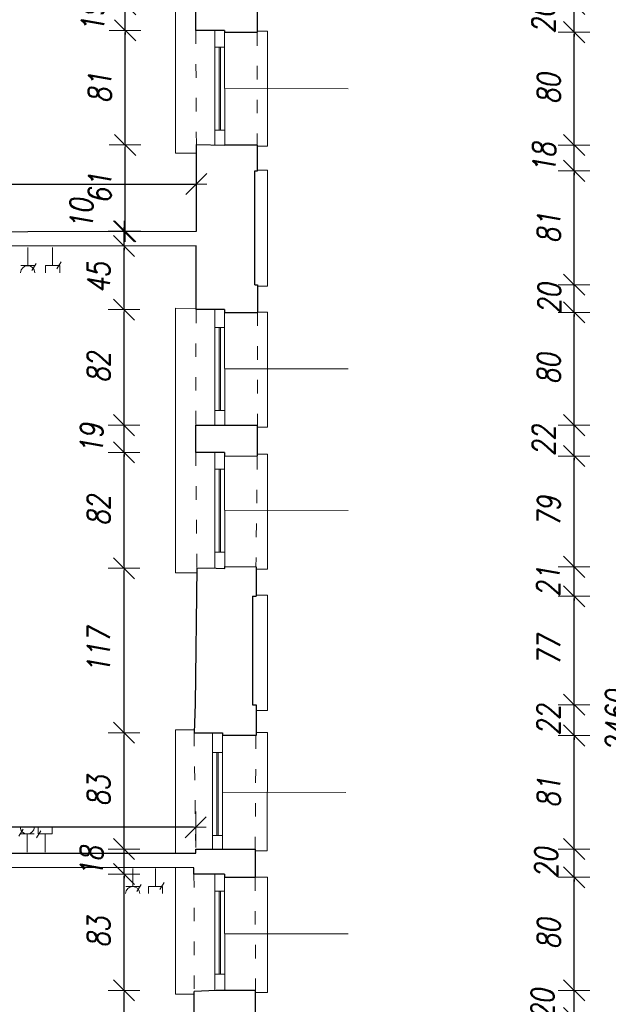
# Model space of a CAD drawing. Header units: millimetres. Extents: x -60479 to 14193, y -32440 to 949.
# Tile 65 of 68: x -3173 to 1006, y -16007 to -9012. Entities that reach past the tile are written whole.
import ezdxf

# ---------------------------------------------------------------- set-up
doc = ezdxf.new("R2010")
doc.units = ezdxf.units.MM
doc.header["$LTSCALE"] = 8
doc.linetypes.add('ACAD_ISO03W100', pattern=[30, 12, -18])
doc.layers.get('Defpoints').update_dxf_attribs({"lineweight": 0})
for name, color, linetype, lineweight in [('A_DIMEN', 7, 'Continuous', 0), ('instalacje', 6, 'Continuous', 0), ('parter_dzwi i okna', 3, 'Continuous', 0), ('parter_parapet', 6, 'Continuous', 0), ('parter_podciąg', 2, 'ACAD_ISO03W100', 0), ('parter_rzut', 7, 'Continuous', 30), ('RZUT_wymiarowanie', 2, 'Continuous', 0), ('wymiarowanie', 4, 'Continuous', 0)]:
    doc.layers.add(name, color=color, linetype=linetype, lineweight=lineweight)
doc.styles.add('ROMANS1', font='romans.shx', dxfattribs={"width": 0.8, "oblique": 10})
doc.dimstyles.new('NARCH100', dxfattribs={"dimscale": 100, "dimtxt": 1.6, "dimasz": 0.15, "dimexe": 0, "dimexo": 0, "dimgap": 1, "dimtad": 1, "dimdec": 0, "dimlfac": 0.1, "dimrnd": 1, "dimdsep": 46, "dimtxsty": 'ROMANS1', "dimblk": 'wym', "dimcen": -1.5, "dimse1": 1, "dimse2": 1, "dimclrd": 4, "dimclre": 4, "dimclrt": 3, "dimadec": 0, "dimazin": 0, "dimtfac": 0.04, "dimtdec": 0, "dimtmove": 2, "dimatfit": 3, "dimldrblk": 'wym', "dimfxl": 0, "dimtolj": 1, "dimarcsym": 0})

# ---------------------------------------------------------------- blocks, each defined once
blk = doc.blocks.new('wym')
at = {"layer": 'A_DIMEN', "color": 4, "ltscale": 100}
for p, q in [((-5, -5), (5, 5)), ((0, -7.5), (0, 7.5)), ((-5, 0), (5, 0))]:
    blk.add_line(p, q, dxfattribs=at)
blk = doc.blocks.new('*D43')
at = {"layer": 'Defpoints', "color": 0, "transparency": 16777216}
for p in [(-1498.3, -15907.7), (763, -15907.7), (-1498.3, -16105.3)]:
    blk.add_point(p, dxfattribs=at)
at = {"layer": 'RZUT_wymiarowanie', "color": 4, "lineweight": -2, "transparency": 16777216}
for p, q in [((763, -15892.7), (763, -15877.7)), ((763, -16105.3), (763, -15907.7)), ((763, -16120.3), (763, -16135.3))]:
    blk.add_line(p, q, dxfattribs=at)
at = {"layer": 'RZUT_wymiarowanie', "color": 4, "lineweight": -2, "transparency": 16777216, "xscale": 15, "yscale": 15, "zscale": 15}
for p, rotation in [((763, -15907.7), 270), ((763, -16105.3), 90)]:
    blk.add_blockref('wym', p, dxfattribs=dict(at, rotation=rotation))
at = {"layer": 'RZUT_wymiarowanie', "color": 3, "transparency": 16777216, "insert": (538.7, -16006.5), "char_height": 160, "attachment_point": 5, "rotation": 90, "style": 'ROMANS1'}
blk.add_mtext('\\A1;20', dxfattribs=at)
blk = doc.blocks.new('*D44')
at = {"layer": 'Defpoints', "color": 0, "transparency": 16777216}
for p in [(-1502, -15104), (763, -15104), (-1498.3, -15907.7)]:
    blk.add_point(p, dxfattribs=at)
at = {"layer": 'RZUT_wymiarowanie', "color": 4, "lineweight": -2, "transparency": 16777216}
blk.add_line((763, -15892.7), (763, -15119), dxfattribs=at)
at = {"layer": 'RZUT_wymiarowanie', "color": 4, "lineweight": -2, "transparency": 16777216, "xscale": 15, "yscale": 15, "zscale": 15}
for p, rotation in [((763, -15104), 90), ((763, -15907.7), 270)]:
    blk.add_blockref('wym', p, dxfattribs=dict(at, rotation=rotation))
at = {"layer": 'RZUT_wymiarowanie', "color": 3, "transparency": 16777216, "insert": (583, -15505.8), "char_height": 160, "attachment_point": 5, "rotation": 90, "style": 'ROMANS1'}
blk.add_mtext('\\A1;80', dxfattribs=at)
blk = doc.blocks.new('*D45')
at = {"layer": 'Defpoints', "color": 0, "transparency": 16777216}
for p in [(-1502, -14903.4), (763, -14903.4), (-1502, -15104)]:
    blk.add_point(p, dxfattribs=at)
at = {"layer": 'RZUT_wymiarowanie', "color": 4, "lineweight": -2, "transparency": 16777216}
for p, q in [((763, -14888.4), (763, -14873.4)), ((763, -15104), (763, -14903.4)), ((763, -15119), (763, -15134))]:
    blk.add_line(p, q, dxfattribs=at)
at = {"layer": 'RZUT_wymiarowanie', "color": 4, "lineweight": -2, "transparency": 16777216, "xscale": 15, "yscale": 15, "zscale": 15}
for p, rotation in [((763, -14903.4), 270), ((763, -15104), 90)]:
    blk.add_blockref('wym', p, dxfattribs=dict(at, rotation=rotation))
at = {"layer": 'RZUT_wymiarowanie', "color": 3, "transparency": 16777216, "insert": (564.8, -15003.7), "char_height": 160, "attachment_point": 5, "rotation": 90, "style": 'ROMANS1'}
blk.add_mtext('\\A1;20', dxfattribs=at)
blk = doc.blocks.new('*D46')
at = {"layer": 'Defpoints', "color": 0, "transparency": 16777216}
for p in [(-1494.8, -14096.8), (763, -14096.8), (-1502, -14903.4)]:
    blk.add_point(p, dxfattribs=at)
at = {"layer": 'RZUT_wymiarowanie', "color": 4, "lineweight": -2, "transparency": 16777216}
blk.add_line((763, -14888.4), (763, -14111.8), dxfattribs=at)
at = {"layer": 'RZUT_wymiarowanie', "color": 4, "lineweight": -2, "transparency": 16777216, "xscale": 15, "yscale": 15, "zscale": 15}
for p, rotation in [((763, -14096.8), 90), ((763, -14903.4), 270)]:
    blk.add_blockref('wym', p, dxfattribs=dict(at, rotation=rotation))
at = {"layer": 'RZUT_wymiarowanie', "color": 3, "transparency": 16777216, "insert": (583, -14500.1), "char_height": 160, "attachment_point": 5, "rotation": 90, "style": 'ROMANS1'}
blk.add_mtext('\\A1;81', dxfattribs=at)
blk = doc.blocks.new('*D47')
at = {"layer": 'Defpoints', "color": 0, "transparency": 16777216}
for p in [(-1494.8, -13878.5), (763, -13878.5), (-1494.8, -14096.8)]:
    blk.add_point(p, dxfattribs=at)
at = {"layer": 'RZUT_wymiarowanie', "color": 4, "lineweight": -2, "transparency": 16777216}
for p, q in [((763, -13863.5), (763, -13848.5)), ((763, -14096.8), (763, -13878.5)), ((763, -14111.8), (763, -14126.8))]:
    blk.add_line(p, q, dxfattribs=at)
at = {"layer": 'RZUT_wymiarowanie', "color": 4, "lineweight": -2, "transparency": 16777216, "xscale": 15, "yscale": 15, "zscale": 15}
for p, rotation in [((763, -13878.5), 270), ((763, -14096.8), 90)]:
    blk.add_blockref('wym', p, dxfattribs=dict(at, rotation=rotation))
at = {"layer": 'RZUT_wymiarowanie', "color": 3, "transparency": 16777216, "insert": (580.5, -13987.6), "char_height": 160, "attachment_point": 5, "rotation": 90, "style": 'ROMANS1'}
blk.add_mtext('\\A1;22', dxfattribs=at)
blk = doc.blocks.new('*D48')
at = {"layer": 'Defpoints', "color": 0, "transparency": 16777216}
for p in [(-1494.5, -13107.8), (763, -13107.8), (-1494.8, -13878.5)]:
    blk.add_point(p, dxfattribs=at)
at = {"layer": 'RZUT_wymiarowanie', "color": 4, "lineweight": -2, "transparency": 16777216}
blk.add_line((763, -13863.5), (763, -13122.8), dxfattribs=at)
at = {"layer": 'RZUT_wymiarowanie', "color": 4, "lineweight": -2, "transparency": 16777216, "xscale": 15, "yscale": 15, "zscale": 15}
for p, rotation in [((763, -13107.8), 90), ((763, -13878.5), 270)]:
    blk.add_blockref('wym', p, dxfattribs=dict(at, rotation=rotation))
at = {"layer": 'RZUT_wymiarowanie', "color": 3, "transparency": 16777216, "insert": (583, -13493.2), "char_height": 160, "attachment_point": 5, "rotation": 90, "style": 'ROMANS1'}
blk.add_mtext('\\A1;77', dxfattribs=at)
blk = doc.blocks.new('*D49')
at = {"layer": 'Defpoints', "color": 0, "transparency": 16777216}
for p in [(-1494.8, -12898.7), (763, -12898.7), (-1494.5, -13107.8)]:
    blk.add_point(p, dxfattribs=at)
at = {"layer": 'RZUT_wymiarowanie', "color": 4, "lineweight": -2, "transparency": 16777216}
for p, q in [((763, -12883.7), (763, -12868.7)), ((763, -13107.8), (763, -12898.7)), ((763, -13122.8), (763, -13137.8))]:
    blk.add_line(p, q, dxfattribs=at)
at = {"layer": 'RZUT_wymiarowanie', "color": 4, "lineweight": -2, "transparency": 16777216, "xscale": 15, "yscale": 15, "zscale": 15}
for p, rotation in [((763, -12898.7), 270), ((763, -13107.8), 90)]:
    blk.add_blockref('wym', p, dxfattribs=dict(at, rotation=rotation))
at = {"layer": 'RZUT_wymiarowanie', "color": 3, "transparency": 16777216, "insert": (578.4, -13003.3), "char_height": 160, "attachment_point": 5, "rotation": 90, "style": 'ROMANS1'}
blk.add_mtext('\\A1;21', dxfattribs=at)
blk = doc.blocks.new('*D50')
at = {"layer": 'Defpoints', "color": 0, "transparency": 16777216}
for p in [(-1487.1, -12111.7), (763, -12111.7), (-1494.8, -12898.7)]:
    blk.add_point(p, dxfattribs=at)
at = {"layer": 'RZUT_wymiarowanie', "color": 4, "lineweight": -2, "transparency": 16777216}
blk.add_line((763, -12883.7), (763, -12126.7), dxfattribs=at)
at = {"layer": 'RZUT_wymiarowanie', "color": 4, "lineweight": -2, "transparency": 16777216, "xscale": 15, "yscale": 15, "zscale": 15}
for p, rotation in [((763, -12111.7), 90), ((763, -12898.7), 270)]:
    blk.add_blockref('wym', p, dxfattribs=dict(at, rotation=rotation))
at = {"layer": 'RZUT_wymiarowanie', "color": 3, "transparency": 16777216, "insert": (583, -12505.2), "char_height": 160, "attachment_point": 5, "rotation": 90, "style": 'ROMANS1'}
blk.add_mtext('\\A1;79', dxfattribs=at)
blk = doc.blocks.new('*D51')
at = {"layer": 'Defpoints', "color": 0, "transparency": 16777216}
for p in [(-1487.1, -11892.5), (763, -11892.5), (-1487.1, -12111.7)]:
    blk.add_point(p, dxfattribs=at)
at = {"layer": 'RZUT_wymiarowanie', "color": 4, "lineweight": -2, "transparency": 16777216}
for p, q in [((763, -11877.5), (763, -11862.5)), ((763, -12111.7), (763, -11892.5)), ((763, -12126.7), (763, -12141.7))]:
    blk.add_line(p, q, dxfattribs=at)
at = {"layer": 'RZUT_wymiarowanie', "color": 4, "lineweight": -2, "transparency": 16777216, "xscale": 15, "yscale": 15, "zscale": 15}
for p, rotation in [((763, -11892.5), 270), ((763, -12111.7), 90)]:
    blk.add_blockref('wym', p, dxfattribs=dict(at, rotation=rotation))
at = {"layer": 'RZUT_wymiarowanie', "color": 3, "transparency": 16777216, "insert": (547, -12002.1), "char_height": 160, "attachment_point": 5, "rotation": 90, "style": 'ROMANS1'}
blk.add_mtext('\\A1;22', dxfattribs=at)
blk = doc.blocks.new('*D52')
at = {"layer": 'Defpoints', "color": 0, "transparency": 16777216}
for p in [(-1484.3, -11091.6), (763, -11091.6), (-1487.1, -11892.5)]:
    blk.add_point(p, dxfattribs=at)
at = {"layer": 'RZUT_wymiarowanie', "color": 4, "lineweight": -2, "transparency": 16777216}
blk.add_line((763, -11877.5), (763, -11106.6), dxfattribs=at)
at = {"layer": 'RZUT_wymiarowanie', "color": 4, "lineweight": -2, "transparency": 16777216, "xscale": 15, "yscale": 15, "zscale": 15}
for p, rotation in [((763, -11091.6), 90), ((763, -11892.5), 270)]:
    blk.add_blockref('wym', p, dxfattribs=dict(at, rotation=rotation))
at = {"layer": 'RZUT_wymiarowanie', "color": 3, "transparency": 16777216, "insert": (583, -11492), "char_height": 160, "attachment_point": 5, "rotation": 90, "style": 'ROMANS1'}
blk.add_mtext('\\A1;80', dxfattribs=at)
blk = doc.blocks.new('*D53')
at = {"layer": 'Defpoints', "color": 0, "transparency": 16777216}
for p in [(-1484.1, -10895.3), (763, -10895.3), (-1484.3, -11091.6)]:
    blk.add_point(p, dxfattribs=at)
at = {"layer": 'RZUT_wymiarowanie', "color": 4, "lineweight": -2, "transparency": 16777216}
for p, q in [((763, -10880.3), (763, -10865.3)), ((763, -11091.6), (763, -10895.3)), ((763, -11106.6), (763, -11121.6))]:
    blk.add_line(p, q, dxfattribs=at)
at = {"layer": 'RZUT_wymiarowanie', "color": 4, "lineweight": -2, "transparency": 16777216, "xscale": 15, "yscale": 15, "zscale": 15}
for p, rotation in [((763, -10895.3), 270), ((763, -11091.6), 90)]:
    blk.add_blockref('wym', p, dxfattribs=dict(at, rotation=rotation))
at = {"layer": 'RZUT_wymiarowanie', "color": 3, "transparency": 16777216, "insert": (587.2, -10993.5), "char_height": 160, "attachment_point": 5, "rotation": 90, "style": 'ROMANS1'}
blk.add_mtext('\\A1;20', dxfattribs=at)
blk = doc.blocks.new('*D54')
at = {"layer": 'Defpoints', "color": 0, "transparency": 16777216}
for p in [(-1493.6, -10085.6), (763, -10085.6), (-1484.1, -10895.3)]:
    blk.add_point(p, dxfattribs=at)
at = {"layer": 'RZUT_wymiarowanie', "color": 4, "lineweight": -2, "transparency": 16777216}
blk.add_line((763, -10880.3), (763, -10100.6), dxfattribs=at)
at = {"layer": 'RZUT_wymiarowanie', "color": 4, "lineweight": -2, "transparency": 16777216, "xscale": 15, "yscale": 15, "zscale": 15}
for p, rotation in [((763, -10085.6), 90), ((763, -10895.3), 270)]:
    blk.add_blockref('wym', p, dxfattribs=dict(at, rotation=rotation))
at = {"layer": 'RZUT_wymiarowanie', "color": 3, "transparency": 16777216, "insert": (583, -10490.4), "char_height": 160, "attachment_point": 5, "rotation": 90, "style": 'ROMANS1'}
blk.add_mtext('\\A1;81', dxfattribs=at)
blk = doc.blocks.new('*D55')
at = {"layer": 'Defpoints', "color": 0, "transparency": 16777216}
for p in [(-1483.9, -9903), (763, -9903), (-1493.6, -10085.6)]:
    blk.add_point(p, dxfattribs=at)
at = {"layer": 'RZUT_wymiarowanie', "color": 4, "lineweight": -2, "transparency": 16777216}
for p, q in [((763, -9888), (763, -9873)), ((763, -10085.6), (763, -9903)), ((763, -10100.6), (763, -10115.6))]:
    blk.add_line(p, q, dxfattribs=at)
at = {"layer": 'RZUT_wymiarowanie', "color": 4, "lineweight": -2, "transparency": 16777216, "xscale": 15, "yscale": 15, "zscale": 15}
for p, rotation in [((763, -9903), 270), ((763, -10085.6), 90)]:
    blk.add_blockref('wym', p, dxfattribs=dict(at, rotation=rotation))
at = {"layer": 'RZUT_wymiarowanie', "color": 3, "transparency": 16777216, "insert": (550.2, -9994.3), "char_height": 160, "attachment_point": 5, "rotation": 90, "style": 'ROMANS1'}
blk.add_mtext('\\A1;18', dxfattribs=at)
blk = doc.blocks.new('*D56')
at = {"layer": 'Defpoints', "color": 0, "transparency": 16777216}
for p in [(-1487.1, -9101.1), (763, -9101.1), (-1483.9, -9903)]:
    blk.add_point(p, dxfattribs=at)
at = {"layer": 'RZUT_wymiarowanie', "color": 4, "lineweight": -2, "transparency": 16777216}
blk.add_line((763, -9888), (763, -9116.1), dxfattribs=at)
at = {"layer": 'RZUT_wymiarowanie', "color": 4, "lineweight": -2, "transparency": 16777216, "xscale": 15, "yscale": 15, "zscale": 15}
for p, rotation in [((763, -9101.1), 90), ((763, -9903), 270)]:
    blk.add_blockref('wym', p, dxfattribs=dict(at, rotation=rotation))
at = {"layer": 'RZUT_wymiarowanie', "color": 3, "transparency": 16777216, "insert": (583, -9502.1), "char_height": 160, "attachment_point": 5, "rotation": 90, "style": 'ROMANS1'}
blk.add_mtext('\\A1;80', dxfattribs=at)
blk = doc.blocks.new('*D57')
at = {"layer": 'Defpoints', "color": 0, "transparency": 16777216}
for p in [(-1487.1, -8901.3), (763, -8901.3), (-1487.1, -9101.1)]:
    blk.add_point(p, dxfattribs=at)
at = {"layer": 'RZUT_wymiarowanie', "color": 4, "lineweight": -2, "transparency": 16777216}
for p, q in [((763, -8886.3), (763, -8871.3)), ((763, -9101.1), (763, -8901.3)), ((763, -9116.1), (763, -9131.1))]:
    blk.add_line(p, q, dxfattribs=at)
at = {"layer": 'RZUT_wymiarowanie', "color": 4, "lineweight": -2, "transparency": 16777216, "xscale": 15, "yscale": 15, "zscale": 15}
for p, rotation in [((763, -8901.3), 270), ((763, -9101.1), 90)]:
    blk.add_blockref('wym', p, dxfattribs=dict(at, rotation=rotation))
at = {"layer": 'RZUT_wymiarowanie', "color": 3, "transparency": 16777216, "insert": (545.1, -9001.2), "char_height": 160, "attachment_point": 5, "rotation": 90, "style": 'ROMANS1'}
blk.add_mtext('\\A1;20', dxfattribs=at)
blk = doc.blocks.new('*D70')
at = {"layer": 'Defpoints', "color": 0, "transparency": 16777216}
for p in [(-1456.7, -1693.8), (1246.5, -1693.8), (-1527.9, -26294.4)]:
    blk.add_point(p, dxfattribs=at)
at = {"layer": 'RZUT_wymiarowanie', "color": 4, "lineweight": -2, "transparency": 16777216}
blk.add_line((1246.5, -26279.4), (1246.5, -1708.8), dxfattribs=at)
at = {"layer": 'RZUT_wymiarowanie', "color": 4, "lineweight": -2, "transparency": 16777216, "xscale": 15, "yscale": 15, "zscale": 15}
for p, rotation in [((1246.5, -1693.8), 90), ((1246.5, -26294.4), 270)]:
    blk.add_blockref('wym', p, dxfattribs=dict(at, rotation=rotation))
at = {"layer": 'RZUT_wymiarowanie', "color": 3, "transparency": 16777216, "insert": (1066.5, -13994.1), "char_height": 160, "attachment_point": 5, "rotation": 90, "style": 'ROMANS1'}
blk.add_mtext('\\A1;2460', dxfattribs=at)
blk = doc.blocks.new('*D719')
at = {"layer": 'Defpoints', "color": 0, "transparency": 16777216}
for p in [(-2432.6, -15907.7), (-1788.1, -15907.7), (-1788.1, -17097.6)]:
    blk.add_point(p, dxfattribs=at)
at = {"layer": 'instalacje', "color": 4, "lineweight": -2, "transparency": 16777216}
blk.add_line((-2432.6, -17082.6), (-2432.6, -15922.7), dxfattribs=at)
at = {"layer": 'instalacje', "color": 4, "lineweight": -2, "transparency": 16777216, "xscale": 15, "yscale": 15, "zscale": 15}
for p, rotation in [((-2432.6, -15907.7), 90), ((-2432.6, -17097.6), 270)]:
    blk.add_blockref('wym', p, dxfattribs=dict(at, rotation=rotation))
at = {"layer": 'instalacje', "color": 3, "transparency": 16777216, "insert": (-2612.6, -16502.7), "char_height": 160, "attachment_point": 5, "rotation": 90, "style": 'ROMANS1'}
blk.add_mtext('\\A1;119', dxfattribs=at)
blk = doc.blocks.new('*D720')
at = {"layer": 'Defpoints', "color": 0, "transparency": 16777216}
for p in [(-2432.6, -15081), (-1788.1, -15081), (-1788.1, -15907.7)]:
    blk.add_point(p, dxfattribs=at)
at = {"layer": 'instalacje', "color": 4, "lineweight": -2, "transparency": 16777216}
blk.add_line((-2432.6, -15892.7), (-2432.6, -15096), dxfattribs=at)
at = {"layer": 'instalacje', "color": 4, "lineweight": -2, "transparency": 16777216, "xscale": 15, "yscale": 15, "zscale": 15}
for p, rotation in [((-2432.6, -15081), 90), ((-2432.6, -15907.7), 270)]:
    blk.add_blockref('wym', p, dxfattribs=dict(at, rotation=rotation))
at = {"layer": 'instalacje', "color": 3, "transparency": 16777216, "insert": (-2612.6, -15494.4), "char_height": 160, "attachment_point": 5, "rotation": 90, "style": 'ROMANS1'}
blk.add_mtext('\\A1;83', dxfattribs=at)
blk = doc.blocks.new('*D721')
at = {"layer": 'Defpoints', "color": 0, "transparency": 16777216}
for p in [(-2432.6, -14903.9), (-1803.7, -14903.9), (-1788.1, -15081)]:
    blk.add_point(p, dxfattribs=at)
at = {"layer": 'instalacje', "color": 4, "lineweight": -2, "transparency": 16777216}
for p, q in [((-2432.6, -14888.9), (-2432.6, -14873.9)), ((-2432.6, -15081), (-2432.6, -14903.9)), ((-2432.6, -15096), (-2432.6, -15111))]:
    blk.add_line(p, q, dxfattribs=at)
at = {"layer": 'instalacje', "color": 4, "lineweight": -2, "transparency": 16777216, "xscale": 15, "yscale": 15, "zscale": 15}
for p, rotation in [((-2432.6, -14903.9), 270), ((-2432.6, -15081), 90)]:
    blk.add_blockref('wym', p, dxfattribs=dict(at, rotation=rotation))
at = {"layer": 'instalacje', "color": 3, "transparency": 16777216, "insert": (-2662.6, -14992.5), "char_height": 160, "attachment_point": 5, "rotation": 90, "style": 'ROMANS1'}
blk.add_mtext('\\A1;18', dxfattribs=at)
blk = doc.blocks.new('*D722')
at = {"layer": 'Defpoints', "color": 0, "transparency": 16777216}
for p in [(-2432.6, -14077.4), (-1803.7, -14077.4), (-1803.7, -14903.9)]:
    blk.add_point(p, dxfattribs=at)
at = {"layer": 'instalacje', "color": 4, "lineweight": -2, "transparency": 16777216}
blk.add_line((-2432.6, -14888.9), (-2432.6, -14092.4), dxfattribs=at)
at = {"layer": 'instalacje', "color": 4, "lineweight": -2, "transparency": 16777216, "xscale": 15, "yscale": 15, "zscale": 15}
for p, rotation in [((-2432.6, -14077.4), 90), ((-2432.6, -14903.9), 270)]:
    blk.add_blockref('wym', p, dxfattribs=dict(at, rotation=rotation))
at = {"layer": 'instalacje', "color": 3, "transparency": 16777216, "insert": (-2612.6, -14490.6), "char_height": 160, "attachment_point": 5, "rotation": 90, "style": 'ROMANS1'}
blk.add_mtext('\\A1;83', dxfattribs=at)
blk = doc.blocks.new('*D723')
at = {"layer": 'Defpoints', "color": 0, "transparency": 16777216}
for p in [(-2432.6, -12909.1), (-1788.1, -12909.1), (-1803.7, -14077.4)]:
    blk.add_point(p, dxfattribs=at)
at = {"layer": 'instalacje', "color": 4, "lineweight": -2, "transparency": 16777216}
blk.add_line((-2432.6, -14062.4), (-2432.6, -12924.1), dxfattribs=at)
at = {"layer": 'instalacje', "color": 4, "lineweight": -2, "transparency": 16777216, "xscale": 15, "yscale": 15, "zscale": 15}
for p, rotation in [((-2432.6, -12909.1), 90), ((-2432.6, -14077.4), 270)]:
    blk.add_blockref('wym', p, dxfattribs=dict(at, rotation=rotation))
at = {"layer": 'instalacje', "color": 3, "transparency": 16777216, "insert": (-2612.6, -13493.2), "char_height": 160, "attachment_point": 5, "rotation": 90, "style": 'ROMANS1'}
blk.add_mtext('\\A1;117', dxfattribs=at)
blk = doc.blocks.new('*D724')
at = {"layer": 'Defpoints', "color": 0, "transparency": 16777216}
for p in [(-2432.6, -12086.2), (-1788.1, -12086.2), (-1788.1, -12909.1)]:
    blk.add_point(p, dxfattribs=at)
at = {"layer": 'instalacje', "color": 4, "lineweight": -2, "transparency": 16777216}
blk.add_line((-2432.6, -12894.1), (-2432.6, -12101.2), dxfattribs=at)
at = {"layer": 'instalacje', "color": 4, "lineweight": -2, "transparency": 16777216, "xscale": 15, "yscale": 15, "zscale": 15}
for p, rotation in [((-2432.6, -12086.2), 90), ((-2432.6, -12909.1), 270)]:
    blk.add_blockref('wym', p, dxfattribs=dict(at, rotation=rotation))
at = {"layer": 'instalacje', "color": 3, "transparency": 16777216, "insert": (-2612.6, -12497.6), "char_height": 160, "attachment_point": 5, "rotation": 90, "style": 'ROMANS1'}
blk.add_mtext('\\A1;82', dxfattribs=at)
blk = doc.blocks.new('*D725')
at = {"layer": 'Defpoints', "color": 0, "transparency": 16777216}
for p in [(-2432.6, -11892.3), (-1788.1, -11892.3), (-1788.1, -12086.2)]:
    blk.add_point(p, dxfattribs=at)
at = {"layer": 'instalacje', "color": 4, "lineweight": -2, "transparency": 16777216}
for p, q in [((-2432.6, -11877.3), (-2432.6, -11862.3)), ((-2432.6, -12086.2), (-2432.6, -11892.3)), ((-2432.6, -12101.2), (-2432.6, -12116.2))]:
    blk.add_line(p, q, dxfattribs=at)
at = {"layer": 'instalacje', "color": 4, "lineweight": -2, "transparency": 16777216, "xscale": 15, "yscale": 15, "zscale": 15}
for p, rotation in [((-2432.6, -11892.3), 270), ((-2432.6, -12086.2), 90)]:
    blk.add_blockref('wym', p, dxfattribs=dict(at, rotation=rotation))
at = {"layer": 'instalacje', "color": 3, "transparency": 16777216, "insert": (-2662.6, -11989.2), "char_height": 160, "attachment_point": 5, "rotation": 90, "style": 'ROMANS1'}
blk.add_mtext('\\A1;19', dxfattribs=at)
blk = doc.blocks.new('*D726')
at = {"layer": 'Defpoints', "color": 0, "transparency": 16777216}
for p in [(-2432.6, -11071.4), (-1788.1, -11071.4), (-1788.1, -11892.3)]:
    blk.add_point(p, dxfattribs=at)
at = {"layer": 'instalacje', "color": 4, "lineweight": -2, "transparency": 16777216}
blk.add_line((-2432.6, -11877.3), (-2432.6, -11086.4), dxfattribs=at)
at = {"layer": 'instalacje', "color": 4, "lineweight": -2, "transparency": 16777216, "xscale": 15, "yscale": 15, "zscale": 15}
for p, rotation in [((-2432.6, -11071.4), 90), ((-2432.6, -11892.3), 270)]:
    blk.add_blockref('wym', p, dxfattribs=dict(at, rotation=rotation))
at = {"layer": 'instalacje', "color": 3, "transparency": 16777216, "insert": (-2612.6, -11481.8), "char_height": 160, "attachment_point": 5, "rotation": 90, "style": 'ROMANS1'}
blk.add_mtext('\\A1;82', dxfattribs=at)
blk = doc.blocks.new('*D727')
at = {"layer": 'Defpoints', "color": 0, "transparency": 16777216}
for p in [(-2432.6, -10619.8), (-1921.3, -10619.8), (-1788.1, -11071.4)]:
    blk.add_point(p, dxfattribs=at)
at = {"layer": 'instalacje', "color": 4, "lineweight": -2, "transparency": 16777216}
blk.add_line((-2432.6, -11056.4), (-2432.6, -10634.8), dxfattribs=at)
at = {"layer": 'instalacje', "color": 4, "lineweight": -2, "transparency": 16777216, "xscale": 15, "yscale": 15, "zscale": 15}
for p, rotation in [((-2432.6, -10619.8), 90), ((-2432.6, -11071.4), 270)]:
    blk.add_blockref('wym', p, dxfattribs=dict(at, rotation=rotation))
at = {"layer": 'instalacje', "color": 3, "transparency": 16777216, "insert": (-2612.6, -10845.6), "char_height": 160, "attachment_point": 5, "rotation": 90, "style": 'ROMANS1'}
blk.add_mtext('\\A1;45', dxfattribs=at)
blk = doc.blocks.new('*D728')
at = {"layer": 'Defpoints', "color": 0, "transparency": 16777216}
for p in [(-2432.6, -10515.6), (-1918.8, -10515.6), (-1921.3, -10619.8)]:
    blk.add_point(p, dxfattribs=at)
at = {"layer": 'instalacje', "color": 4, "lineweight": -2, "transparency": 16777216}
for p, q in [((-2432.6, -10500.6), (-2432.6, -10485.6)), ((-2432.6, -10619.8), (-2432.6, -10515.6)), ((-2432.6, -10634.8), (-2432.6, -10649.8))]:
    blk.add_line(p, q, dxfattribs=at)
at = {"layer": 'instalacje', "color": 4, "lineweight": -2, "transparency": 16777216, "xscale": 15, "yscale": 15, "zscale": 15}
for p, rotation in [((-2432.6, -10515.6), 270), ((-2432.6, -10619.8), 90)]:
    blk.add_blockref('wym', p, dxfattribs=dict(at, rotation=rotation))
at = {"layer": 'instalacje', "color": 3, "transparency": 16777216, "insert": (-2734.4, -10393.2), "char_height": 160, "attachment_point": 5, "rotation": 90, "style": 'ROMANS1'}
blk.add_mtext('\\A1;10', dxfattribs=at)
blk = doc.blocks.new('*D729')
at = {"layer": 'Defpoints', "color": 0, "transparency": 16777216}
for p in [(-2424.7, -9901.8), (-1788.1, -9901.8), (-1918.8, -10515.6)]:
    blk.add_point(p, dxfattribs=at)
at = {"layer": 'instalacje', "color": 4, "lineweight": -2, "transparency": 16777216}
blk.add_line((-2424.7, -10500.6), (-2424.7, -9916.8), dxfattribs=at)
at = {"layer": 'instalacje', "color": 4, "lineweight": -2, "transparency": 16777216, "xscale": 15, "yscale": 15, "zscale": 15}
for p, rotation in [((-2424.7, -9901.8), 90), ((-2424.7, -10515.6), 270)]:
    blk.add_blockref('wym', p, dxfattribs=dict(at, rotation=rotation))
at = {"layer": 'instalacje', "color": 3, "transparency": 16777216, "insert": (-2604.7, -10208.7), "char_height": 160, "attachment_point": 5, "rotation": 90, "style": 'ROMANS1'}
blk.add_mtext('\\A1;61', dxfattribs=at)
blk = doc.blocks.new('*D730')
at = {"layer": 'Defpoints', "color": 0, "transparency": 16777216}
for p in [(-2424.7, -9088.5), (-1788.1, -9088.5), (-1788.1, -9901.8)]:
    blk.add_point(p, dxfattribs=at)
at = {"layer": 'instalacje', "color": 4, "lineweight": -2, "transparency": 16777216}
blk.add_line((-2424.7, -9886.8), (-2424.7, -9103.5), dxfattribs=at)
at = {"layer": 'instalacje', "color": 4, "lineweight": -2, "transparency": 16777216, "xscale": 15, "yscale": 15, "zscale": 15}
for p, rotation in [((-2424.7, -9088.5), 90), ((-2424.7, -9901.8), 270)]:
    blk.add_blockref('wym', p, dxfattribs=dict(at, rotation=rotation))
at = {"layer": 'instalacje', "color": 3, "transparency": 16777216, "insert": (-2604.7, -9495.1), "char_height": 160, "attachment_point": 5, "rotation": 90, "style": 'ROMANS1'}
blk.add_mtext('\\A1;81', dxfattribs=at)
blk = doc.blocks.new('*D731')
at = {"layer": 'Defpoints', "color": 0, "transparency": 16777216}
for p in [(-2424.7, -8902), (-1788.1, -8902), (-1788.1, -9088.5)]:
    blk.add_point(p, dxfattribs=at)
at = {"layer": 'instalacje', "color": 4, "lineweight": -2, "transparency": 16777216}
for p, q in [((-2424.7, -8887), (-2424.7, -8872)), ((-2424.7, -9088.5), (-2424.7, -8902)), ((-2424.7, -9103.5), (-2424.7, -9118.5))]:
    blk.add_line(p, q, dxfattribs=at)
at = {"layer": 'instalacje', "color": 4, "lineweight": -2, "transparency": 16777216, "xscale": 15, "yscale": 15, "zscale": 15}
for p, rotation in [((-2424.7, -8902), 270), ((-2424.7, -9088.5), 90)]:
    blk.add_blockref('wym', p, dxfattribs=dict(at, rotation=rotation))
at = {"layer": 'instalacje', "color": 3, "transparency": 16777216, "insert": (-2654.7, -8995.3), "char_height": 160, "attachment_point": 5, "rotation": 90, "style": 'ROMANS1'}
blk.add_mtext('\\A1;19', dxfattribs=at)
blk = doc.blocks.new('*D788')
at = {"layer": 'Defpoints', "color": 0, "transparency": 16777216}
for p in [(-6032.2, -14749.1), (-6032.2, -14932.6), (-1923.7, -14903.9)]:
    blk.add_point(p, dxfattribs=at)
at = {"layer": 'instalacje', "color": 4, "lineweight": -2, "transparency": 16777216}
blk.add_line((-1938.7, -14749.1), (-6017.2, -14749.1), dxfattribs=at)
at = {"layer": 'instalacje', "color": 4, "lineweight": -2, "transparency": 16777216, "xscale": 15, "yscale": 15, "zscale": 15}
for p, rotation in [((-6032.2, -14749.1), 179.9999999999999), ((-1923.7, -14749.1), 359.9999999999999)]:
    blk.add_blockref('wym', p, dxfattribs=dict(at, rotation=rotation))
at = {"layer": 'instalacje', "color": 3, "transparency": 16777216, "insert": (-3978, -14569.1), "char_height": 160, "attachment_point": 5, "style": 'ROMANS1'}
blk.add_mtext('\\A1;411', dxfattribs=at)
blk = doc.blocks.new('*D814')
at = {"layer": 'Defpoints', "color": 0, "transparency": 16777216}
for p in [(-1918.8, -10179.7), (-6139, -10522.4), (-1918.8, -10515.6)]:
    blk.add_point(p, dxfattribs=at)
at = {"layer": 'instalacje', "color": 4, "lineweight": -2, "transparency": 16777216}
blk.add_line((-6124, -10179.7), (-1933.8, -10179.7), dxfattribs=at)
at = {"layer": 'instalacje', "color": 4, "lineweight": -2, "transparency": 16777216, "xscale": 15, "yscale": 15, "zscale": 15, "rotation": 179.9999999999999}
blk.add_blockref('wym', (-6139, -10179.7), dxfattribs=at)
at = {"layer": 'instalacje', "color": 4, "lineweight": -2, "transparency": 16777216, "xscale": 15, "yscale": 15, "zscale": 15}
blk.add_blockref('wym', (-1918.8, -10179.7), dxfattribs=at)
at = {"layer": 'instalacje', "color": 3, "transparency": 16777216, "insert": (-4028.9, -9999.7), "char_height": 160, "attachment_point": 5, "style": 'ROMANS1'}
blk.add_mtext('\\A1;422', dxfattribs=at)

msp = doc.modelspace()

# ---------------------------------------------------------------- linework, layer by layer
at = {"layer": 'instalacje'}
for points in [[(-3116.3, -10759.5), (-3116.3, -10631.5)], [(-2939.7, -10759.5), (-2939.7, -10631.5)], [(-3068.3, -10759.5), (-3164.2, -10759.5)], [(-3086.2, -10795), (-3056.3, -10745.3)], [(-2989.9, -10759.5), (-2889.4, -10759.5)], [(-2989.9, -10809.8), (-2989.9, -10759.5)], [(-2909.1, -10781.1), (-2879.2, -10731.4)], [(-2889.4, -10809.8), (-2889.4, -10759.5)], [(-3042.7, -14746.5), (-3042.7, -14796.7)], [(-2942.2, -14746.5), (-2942.2, -14796.7)], [(-3149.4, -14761.3), (-3179.2, -14811)], [(-3167.3, -14796.7), (-3071.3, -14796.7)], [(-3119.3, -14796.7), (-3119.3, -14924.7)], [(-3023.1, -14775.1), (-3053, -14824.8)], [(-2942.2, -14796.7), (-3042.7, -14796.7)], [(-2992.5, -14796.7), (-2992.5, -14924.7)], [(-2371, -15170.1), (-2371, -15042.1)], [(-2209, -15170.1), (-2209, -15042.1)], [(-2323.1, -15170.1), (-2419, -15170.1)], [(-2341, -15205.5), (-2311.1, -15155.8)], [(-2259.2, -15170.1), (-2158.8, -15170.1)], [(-2259.2, -15220.3), (-2259.2, -15170.1)], [(-2178.4, -15191.6), (-2148.5, -15141.9)], [(-2158.8, -15220.3), (-2158.8, -15170.1)]]:
    msp.add_lwpolyline(points, dxfattribs=at)
for centre, start, end in [((-3116.3, -10809.8), 0, 180), ((-3119.3, -14746.5), 180, 0), ((-2371, -15220.3), 0, 180)]:
    msp.add_arc(centre, 50.2, start, end, dxfattribs=at)
at = {"layer": 'parter_dzwi i okna'}
for points in [[(-1788.1, -9088.5), (-1788.1, -9902.6)], [(-1718.1, -9100.9), (-1717.8, -9903)], [(-1788.1, -9207), (-1718.1, -9207)], [(-1757.4, -9207), (-1757.4, -9796)], [(-1747.8, -9207), (-1747.8, -9796)], [(-1788.1, -9796), (-1718.1, -9796)], [(-1788.1, -11071.4), (-1788.1, -11892.3)], [(-1718.1, -11091.4), (-1718, -11892.3)], [(-1788.1, -11199.6), (-1718.1, -11199.6)], [(-1757.4, -11199.6), (-1757.4, -11788.7)], [(-1747.8, -11199.6), (-1747.8, -11788.7)], [(-1788.1, -11788.7), (-1718.1, -11788.7)], [(-1788.1, -12086.2), (-1788.1, -12909.1)], [(-1718.1, -12098.5), (-1717.8, -12896.3)], [(-1788.1, -12204.6), (-1718.1, -12204.6)], [(-1757.4, -12204.6), (-1757.4, -12793.6)], [(-1747.8, -12204.6), (-1747.8, -12793.6)], [(-1788.1, -12793.6), (-1718.1, -12793.6)], [(-1803.7, -14077.4), (-1803.7, -14903.9)], [(-1733.7, -14096.7), (-1733.7, -14903.9)], [(-1803.7, -14217.6), (-1733.7, -14217.6)], [(-1773.1, -14217.6), (-1773.1, -14806.7)], [(-1763.5, -14217.6), (-1763.5, -14806.7)], [(-1803.7, -14806.7), (-1733.7, -14806.7)], [(-1788.1, -15081), (-1788.1, -15907.7)], [(-1718.1, -15103.8), (-1718, -15907.7)], [(-1788.1, -15202.2), (-1718.1, -15202.2)], [(-1757.4, -15202.2), (-1757.4, -15791.3)], [(-1747.8, -15202.2), (-1747.8, -15791.3)], [(-1788.1, -15791.3), (-1718.1, -15791.3)]]:
    msp.add_lwpolyline(points, dxfattribs=at)
at = {"layer": 'parter_parapet'}
for points in [[(-1918.6, -9961), (-2067, -9961), (-2067, -8058.7), (-1915.4, -8060.6)], [(-1487.1, -9093.7), (-1413.8, -9093.7), (-1413.8, -9911.8), (-1483.9, -9911.8)], [(-1483.9, -10080.4), (-1414.3, -10080.4), (-1413.8, -10905.7), (-1484.1, -10905.7)], [(-1915.2, -12940.7), (-2067, -12940.7), (-2067, -11061.1), (-1921.3, -11062.9)], [(-1484.3, -11088.8), (-1413.8, -11088.8), (-1413.8, -11906.9), (-1487.1, -11906.9)], [(-1487.1, -12097.4), (-1413.8, -12097.4), (-1413.8, -12915.5), (-1494.8, -12915.5)], [(-1494.8, -13101.1), (-1413.8, -13101.1), (-1413.8, -13919.3), (-1494.8, -13919.3)], [(-2067, -14932.5), (-2067, -14056), (-1934.4, -14057.7)], [(-1494.8, -14074.7), (-1413.8, -14074.7), (-1417, -14916.8), (-1502, -14916.8)], [(-1935.2, -15935.6), (-2067, -15935.6), (-2067, -15037.3)], [(-1502, -15103.4), (-1413.8, -15103.4), (-1413.8, -15921.5), (-1498.3, -15921.5)]]:
    msp.add_lwpolyline(points, dxfattribs=at)
at = {"layer": 'parter_podciąg'}
for points in [[(-1923.3, -9088.5), (-1918.8, -9899.3)], [(-1487.3, -9101.1), (-1487, -9903)], [(-1921.3, -11071.4), (-1923.3, -11892.3)], [(-1484.3, -11091.6), (-1484.9, -11892.5)], [(-1923.3, -12086.2), (-1914.7, -12905.9)], [(-1487.1, -12111.6), (-1495.8, -12898.7)], [(-1935.1, -14077.4), (-1923.7, -14903.9)], [(-1495.8, -14096.8), (-1502, -14903.4)], [(-1935.8, -15081), (-1935.2, -15915.7)], [(-1502.2, -15104.1), (-1498.3, -15907.7)]]:
    msp.add_lwpolyline(points, dxfattribs=at)
at = {"layer": 'parter_rzut'}
for p, q in [((-1923.3, -9088.5), (-1923.3, -8902)), ((-1487.1, -8901.3), (-1487.1, -9101.1)), ((-1718.1, -9088.5), (-1923.3, -9088.5)), ((-1918.8, -9899.3), (-1717.9, -9903.1)), ((-1503.2, -10895.3), (-1484.1, -10895.3)), ((-1484.1, -10895.3), (-1484.3, -11091.6)), ((-1718.1, -11071.4), (-1921.3, -11071.4)), ((-1923.3, -12086.2), (-1923.3, -11892.3)), ((-1923.3, -11892.3), (-1718, -11892.3)), ((-1718, -11892.3), (-1487.1, -11892.5)), ((-1487.1, -11892.5), (-1487.1, -12111.6)), ((-1718.1, -12086.2), (-1923.3, -12086.2)), ((-1914.7, -12905.9), (-1779.3, -12909.3)), ((-1718, -12896.2), (-1494.8, -12898.7)), ((-1494.8, -12898.7), (-1494.8, -13107.8)), ((-1923.7, -14903.9), (-1718, -14903.9)), ((-1923.7, -14932.5), (-1923.7, -14903.9)), ((-1718, -14903.9), (-1502, -14903.4)), ((-1502, -14903.4), (-1502, -15104)), ((-1935.8, -15081), (-1935.8, -15037.4)), ((-1718.1, -15081), (-1935.8, -15081)), ((-1935.2, -17090.2), (-1935.2, -15915.7))]:
    msp.add_line(p, q, dxfattribs=at)
for points in [[(-1718.1, -9088.5), (-1718.1, -9100.9), (-1487.1, -9101.1)], [(-4314.6, -10519.5), (-1918.8, -10515.6), (-1918.6, -9899.3)], [(-1503.2, -10895.3), (-1503.2, -10085.6), (-1483.9, -10085.6), (-1483.9, -9903), (-1717.8, -9903.1)], [(-1921.3, -11071.4), (-1921.3, -10619.8), (-5272.8, -10623.2), (-6032.2, -10623.2)], [(-1718.1, -11071.4), (-1718.1, -11091.4), (-1484.3, -11091.6)], [(-1718.1, -12086.2), (-1718.1, -12111.4), (-1487.1, -12111.7)], [(-6361.5, -14930.2), (-6139, -14930.2), (-6139, -12252.2), (-6032.2, -12252.2), (-6032.2, -14932.6), (-1923.7, -14932.5)], [(-1914.7, -12905.9), (-1928, -13871.4), (-1935.1, -14077.4), (-1733.8, -14077.4), (-1733.8, -14096.7)], [(-1779.3, -12909.3), (-1718, -12910.2), (-1718, -12896.2)], [(-1520.7, -13107.8), (-1520.7, -13878.5), (-1494.8, -13878.5), (-1494.8, -14096.8), (-1733.7, -14096.8)], [(-1520.7, -13107.8), (-1494.5, -13107.8)], [(-1935.8, -15037.4), (-6361.5, -15035.1)], [(-1718.1, -15081), (-1718.1, -15103.8), (-1502, -15104.1)], [(-1498.3, -16105.3), (-1498.3, -15907.7), (-1777.9, -15907.7), (-1935.2, -15915.7)]]:
    msp.add_lwpolyline(points, dxfattribs=at)
at = {"layer": 'wymiarowanie'}
for points in [[(-1717.9, -9501.9), (-842.2, -9503)], [(-1718, -11491.8), (-842.3, -11492.9)], [(-1717.9, -12497.4), (-842.2, -12498.4)], [(-1733.7, -14500.3), (-858, -14501.4)], [(-1718, -15505.8), (-842.3, -15506.8)]]:
    msp.add_lwpolyline(points, dxfattribs=at)

# ---------------------------------------------------------------- dimensions: what is measured, and where the dimension line sits
at = {"layer": 'instalacje'}
for base, p1, p2, picture, middle in [((-2424.7, -8902), (-1788.1, -9088.5), (-1788.1, -8902), '*D731', (-2654.7, -8995.3)), ((-2424.7, -9088.5), (-1788.1, -9901.8), (-1788.1, -9088.5), '*D730', (-2604.7, -9495.1)), ((-2424.7, -9901.8), (-1918.8, -10515.6), (-1788.1, -9901.8), '*D729', (-2604.7, -10208.7)), ((-2432.6, -10619.8), (-1788.1, -11071.4), (-1921.3, -10619.8), '*D727', (-2612.6, -10845.6)), ((-2432.6, -11071.4), (-1788.1, -11892.3), (-1788.1, -11071.4), '*D726', (-2612.6, -11481.8)), ((-2432.6, -11892.3), (-1788.1, -12086.2), (-1788.1, -11892.3), '*D725', (-2662.6, -11989.2)), ((-2432.6, -12086.2), (-1788.1, -12909.1), (-1788.1, -12086.2), '*D724', (-2612.6, -12497.6)), ((-2432.6, -12909.1), (-1803.7, -14077.4), (-1788.1, -12909.1), '*D723', (-2612.6, -13493.2)), ((-2432.6, -14077.4), (-1803.7, -14903.9), (-1803.7, -14077.4), '*D722', (-2612.6, -14490.6)), ((-2432.6, -14903.9), (-1788.1, -15081), (-1803.7, -14903.9), '*D721', (-2662.6, -14992.5)), ((-2432.6, -15081), (-1788.1, -15907.7), (-1788.1, -15081), '*D720', (-2612.6, -15494.4)), ((-2432.6, -15907.7), (-1788.1, -17097.6), (-1788.1, -15907.7), '*D719', (-2612.6, -16502.7))]:
    dim = msp.add_linear_dim(base=base, p1=p1, p2=p2, angle=90, dimstyle='NARCH100', dxfattribs=at)
    dim.commit()
    dim.dimension.update_dxf_attribs({"geometry": picture, "text_midpoint": middle})
for base, p1, p2, picture, middle in [((-1918.8, -10179.7), (-6139, -10522.4), (-1918.8, -10515.6), '*D814', (-4028.9, -9999.7)), ((-6032.2, -14749.1), (-1923.7, -14903.9), (-6032.2, -14932.6), '*D788', (-3978, -14569.1))]:
    dim = msp.add_linear_dim(base=base, p1=p1, p2=p2, dimstyle='NARCH100', dxfattribs=at)
    dim.commit()
    dim.dimension.update_dxf_attribs({"geometry": picture, "text_midpoint": middle})
dim = msp.add_linear_dim(base=(-2432.6, -10515.6), p1=(-1921.3, -10619.8), p2=(-1918.8, -10515.6), angle=90, dimstyle='NARCH100', dxfattribs=at)
dim.commit()
dim.dimension.update_dxf_attribs({"geometry": '*D728', "text_midpoint": (-2734.4, -10393.2), "dimtype": 160})
at = {"layer": 'RZUT_wymiarowanie'}
for base, p1, p2, picture, middle in [((1246.5, -1693.8), (-1527.9, -26294.4), (-1456.7, -1693.8), '*D70', (1066.5, -13994.1)), ((763, -9101.1), (-1483.9, -9903), (-1487.1, -9101.1), '*D56', (583, -9502.1)), ((763, -10085.6), (-1484.1, -10895.3), (-1493.6, -10085.6), '*D54', (583, -10490.4)), ((763, -11091.6), (-1487.1, -11892.5), (-1484.3, -11091.6), '*D52', (583, -11492)), ((763, -12111.7), (-1494.8, -12898.7), (-1487.1, -12111.7), '*D50', (583, -12505.2)), ((763, -13107.8), (-1494.8, -13878.5), (-1494.5, -13107.8), '*D48', (583, -13493.2)), ((763, -14096.8), (-1502, -14903.4), (-1494.8, -14096.8), '*D46', (583, -14500.1)), ((763, -15104), (-1498.3, -15907.7), (-1502, -15104), '*D44', (583, -15505.8))]:
    dim = msp.add_linear_dim(base=base, p1=p1, p2=p2, angle=90, dimstyle='NARCH100', dxfattribs=at)
    dim.commit()
    dim.dimension.update_dxf_attribs({"geometry": picture, "text_midpoint": middle})
for base, p1, p2, picture, middle in [((763, -8901.3), (-1487.1, -9101.1), (-1487.1, -8901.3), '*D57', (545.1, -9001.2)), ((763, -9903), (-1493.6, -10085.6), (-1483.9, -9903), '*D55', (550.2, -9994.3)), ((763, -10895.3), (-1484.3, -11091.6), (-1484.1, -10895.3), '*D53', (587.2, -10993.5)), ((763, -11892.5), (-1487.1, -12111.7), (-1487.1, -11892.5), '*D51', (547, -12002.1)), ((763, -12898.7), (-1494.5, -13107.8), (-1494.8, -12898.7), '*D49', (578.4, -13003.3)), ((763, -13878.5), (-1494.8, -14096.8), (-1494.8, -13878.5), '*D47', (580.5, -13987.6)), ((763, -14903.4), (-1502, -15104), (-1502, -14903.4), '*D45', (564.8, -15003.7)), ((763, -15907.7), (-1498.3, -16105.3), (-1498.3, -15907.7), '*D43', (538.7, -16006.5))]:
    dim = msp.add_linear_dim(base=base, p1=p1, p2=p2, angle=90, dimstyle='NARCH100', dxfattribs=at)
    dim.commit()
    dim.dimension.update_dxf_attribs({"geometry": picture, "text_midpoint": middle, "dimtype": 160})

doc.saveas('drawing.dxf')
